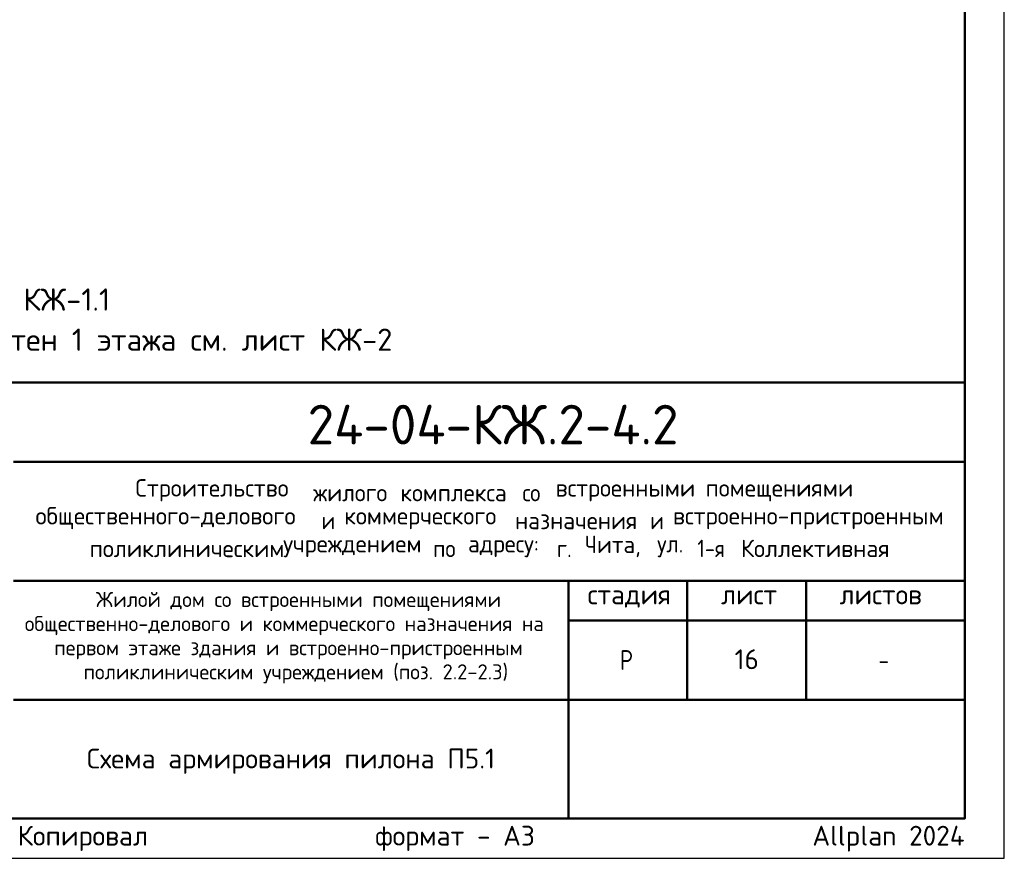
# Model space of a CAD drawing. Header units: millimetres. Extents: x 0 to 50400, y 0 to 35640.
# Tile 6 of 11: x 35493 to 50400, y 0 to 12691. Entities that reach past the tile are written whole.
import ezdxf

# ---------------------------------------------------------------- set-up
doc = ezdxf.new("R2010")
doc.units = ezdxf.units.MM
doc.layers.add('Standard', color=7, linetype='Continuous', lineweight=25)
doc.layers.add('Надписи', color=7, linetype='Continuous', lineweight=25)
doc.styles.add('ISOCPEUR', font='txt')

msp = doc.modelspace()

# ---------------------------------------------------------------- linework, layer by layer
at = {"layer": 'Standard', "color": 7, "linetype": 'Continuous', "lineweight": 50, "transparency": 33554687}
for p, q in [((27600, 7200), (49800, 7200)), ((35400, 6000), (49800, 6000)), ((35400, 4200), (49800, 4200)), ((43800, 2400), (43800, 4200)), ((45600, 2400), (45600, 4200)), ((47400, 2400), (47400, 4200)), ((43800, 3600), (49800, 3600)), ((35400, 2400), (49800, 2400)), ((43800, 600), (43800, 2400)), ((43800, 600), (43800, 2400))]:
    msp.add_line(p, q, dxfattribs=at)
at = {"layer": 'Standard', "color": 7, "linetype": 'Continuous', "lineweight": 25, "transparency": 33554687}
for p, q in [((49800, 600), (49800, 7200)), ((27600, 600), (49800, 600)), ((27600, 600), (49800, 600)), ((27600, 600), (49800, 600))]:
    msp.add_line(p, q, dxfattribs=at)
msp.add_lwpolyline([(0, 0), (50400, 0), (50400, 35640), (0, 35640), (0, 0)], close=True, dxfattribs=at)
at = {"layer": 'Standard', "color": 7, "linetype": 'Continuous', "lineweight": 13, "transparency": 33554687}
msp.add_lwpolyline([(50400, 35640), (0, 35640), (0, 0), (50400, 0), (50400, 35640)], dxfattribs=at)
msp.add_lwpolyline([(50400, 35640), (0, 35640), (0, 0), (50400, 0), (50400, 35640)], dxfattribs=at)
at = {"layer": 'Standard', "color": 7, "linetype": 'Continuous', "lineweight": 50, "transparency": 33554687}
msp.add_lwpolyline([(2400, 35040), (49800, 35040), (49800, 600), (2400, 600), (2400, 35040)], close=True, dxfattribs=at)
at = {"layer": 'Standard', "color": 7, "linetype": 'Continuous', "lineweight": 25, "transparency": 33554687}
msp.add_lwpolyline([(49800, 7200), (27600, 7200), (27600, 600), (49800, 600), (49800, 7200)], dxfattribs=at)

# ---------------------------------------------------------------- texts
at = {"layer": 'Standard', "color": 7, "linetype": 'Continuous', "lineweight": 13, "transparency": 33554687, "insert": (27600, 8624), "char_height": 336, "width": 13731.48, "attachment_point": 1, "line_spacing_factor": 1.084337}
msp.add_mtext('\\A1;{\\fISOCPEUR|i0|b0;\\H335.999994;\\W1.000000;\\C7;1. Ведомость расхода стали см. лист КЖ-1.1}\\P{\\fISOCPEUR|i0|b0;\\H335.999994;\\W1.000000;\\C7;2. Опалубочный план конструкции стен 1 этажа см. лист КЖ-2}\\P', dxfattribs=at)
at = {"layer": 'Standard', "color": 7, "linetype": 'Continuous', "lineweight": 50, "transparency": 33554687, "insert": (39852, 6262), "char_height": 600, "width": 6110.08, "attachment_point": 7, "style": 'ISOCPEUR'}
msp.add_mtext('\\W0.98;24-04-КЖ.2-4.2', dxfattribs=at)
at = {"layer": 'Standard', "color": 7, "linetype": 'Continuous', "lineweight": 25, "transparency": 33554687, "style": 'ISOCPEUR'}
for s, insert, char_height, width, attachment_point in [('\\W0.98;Строительство ', (37245, 5402), 264, 2820.83, 7), ('\\W0.96;жилого ', (39937, 5402), 264, 1446.12, 7), ('\\W0.97;комплекса ', (41257, 5402), 264, 1975.29, 7), ('\\W0.90;со ', (43105, 5402), 264, 620.97, 7), ('\\W0.98;встроенными ', (43607, 5402), 264, 2398.16, 7), ('\\W0.98;помещениями', (45877, 5402), 264, 2292.21, 7), ('\\W0.99;общественного-делового ', (35733, 4980), 264, 4457.19, 7), ('\\W0.87;и ', (40063, 4980), 264, 457.48, 7), ('\\W0.98;коммерческого ', (40406, 4980), 264, 2714.91, 7), ('\\W0.97;назначения ', (42993, 4980), 264, 2173.24, 7), ('\\W0.87;и ', (45039, 4980), 264, 457.46, 7), ('\\W0.99;встроенно-пристроенным', (45382, 4980), 264, 4298.92, 7), ('\\W0.95;Чита, ', (44049, 4557), 264, 1221.07, 7), ('\\W0.86;1-я ', (45752, 4557), 264, 773.52, 7), ('\\W0.98;Коллективная', (46412, 4557), 264, 2450.61, 7), ('\\W0.98;поликлиническим ', (36552, 4557), 264, 3058.06, 7), ('\\W0.98;учреждением ', (39482, 4557), 264, 2397.9, 7), ('\\W0.91;по ', (41752, 4557), 264, 647.69, 7), ('\\W0.96;адресу: ', (42280, 4557), 264, 1472.67, 7), ('\\W0.89;г. ', (43627, 4557), 264, 539.49, 7), ('\\W0.92;ул. ', (45145, 4557), 264, 728.23, 7), ('\\W0.99;стадия    лист     листов', (44091, 3795), 300, 5247.11, 7), ('\\W0.80;Р', (44580, 2850), 300, 359.84, 7), ('\\W0.78;-', (48495, 2850), 300, 326.39, 7), ('\\A1;{\\fISOCPEUR|i0|b0;\\H300.000000;\\W1.000000;\\C7;Схема армирования пилона П5.1}\\P', (39600, 1660), 300, 6177.07, 2)]:
    msp.add_mtext(s, dxfattribs=dict(at, insert=insert, char_height=char_height, width=width, attachment_point=attachment_point))
at = {"layer": 'Standard', "color": 7, "linetype": 'Continuous', "lineweight": 18, "transparency": 33554687, "char_height": 228, "attachment_point": 7, "style": 'ISOCPEUR'}
for s, insert, width in [('\\W0.99;Жилой дом со встроенными помещениями', (36647, 3741), 6015.25), ('\\W0.99;общественно-делового и коммерческого назначения на', (35570, 3376), 8168.16), ('\\W0.99;первом этаже здания и встроенно-пристроенным', (36015, 3011), 7279.77), ('\\W0.99;поликлиническим учреждением (поз. 2.2-2.3)', (36459, 2646), 6390.3)]:
    msp.add_mtext(s, dxfattribs=dict(at, insert=insert, width=width))
at = {"layer": 'Standard', "color": 8, "linetype": 'Continuous', "lineweight": 13, "transparency": 33554687, "insert": (49800, 297), "char_height": 300, "width": 14099.36, "attachment_point": 6, "style": 'ISOCPEUR'}
msp.add_mtext('\\A1;{\\fISOCPEUR|i0|b0;\\H300.000000;\\W1.000000;\\C8;Копировал                  формат - А3                      Allplan 2024}\\P', dxfattribs=at)
at = {"layer": 'Надписи', "color": 7, "linetype": 'Continuous', "lineweight": 13, "transparency": 33554687, "insert": (46500, 3012), "char_height": 300, "width": 472.5, "attachment_point": 5, "style": 'ISOCPEUR'}
msp.add_mtext('\\A1;{\\fISOCPEUR|i0|b0;\\H300.000000;\\W1.000000;\\C7;16}\\P', dxfattribs=at)

doc.saveas('drawing.dxf')
